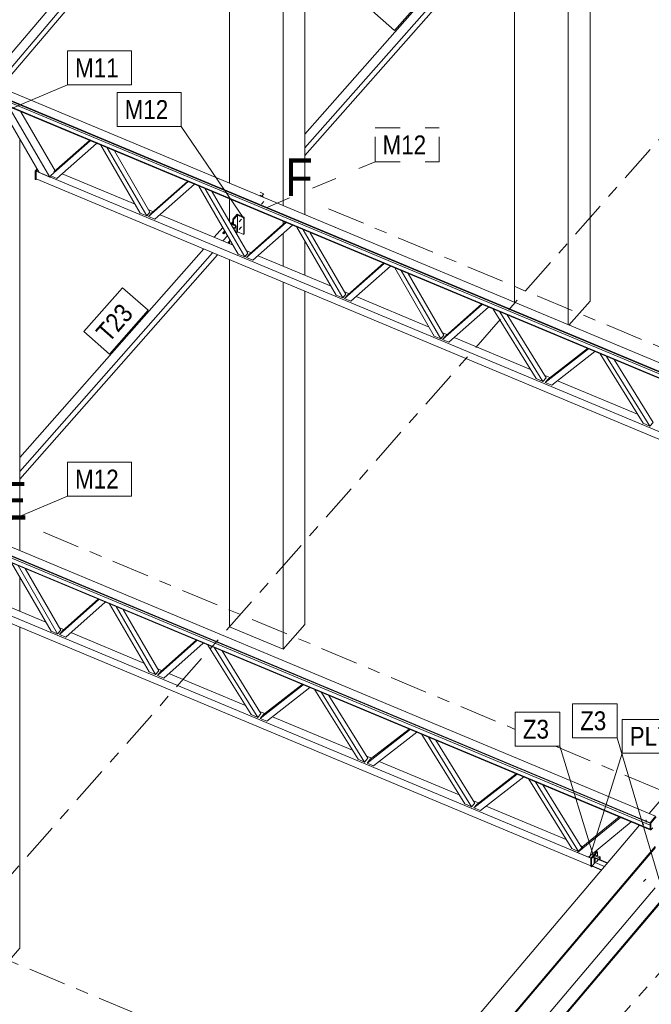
# Model space of a CAD drawing. Header units: millimetres. Extents: x -698 to 216, y -34 to 576.
# Tile 20 of 88: x -596 to -546, y 352 to 430. Entities that reach past the tile are written whole.
import ezdxf

# ---------------------------------------------------------------- set-up
doc = ezdxf.new("R2010")
doc.units = ezdxf.units.MM
for name, pattern in [('XKITLINE00', [0]), ('XKITLINE02', [4, 2, -2]), ('XKITLINE03', [6, 3, -1, 1, -1])]:
    doc.linetypes.add(name, pattern=pattern)
for name, color, linetype, lineweight in [('Element', 2, 'Continuous', 0), ('Spoina', 1, 'Continuous', 0), ('Znak elementu', 2, 'Continuous', 0), ('Śruba', 3, 'Continuous', 0)]:
    doc.layers.add(name, color=color, linetype=linetype, lineweight=lineweight)
doc.styles.add('ARIAL', font='ARIAL.TTF')

msp = doc.modelspace()

# ---------------------------------------------------------------- hatches: boundary and pattern name
at = {"layer": 'Śruba'}
for points in [[(-579.337, 413.746), (-579.331, 413.755), (-579.326, 413.764), (-579.32, 413.771), (-579.314, 413.776), (-579.308, 413.78), (-579.303, 413.781), (-579.299, 413.781), (-579.295, 413.778), (-579.293, 413.774), (-579.291, 413.767), (-579.291, 413.759), (-579.292, 413.75), (-579.294, 413.74), (-579.297, 413.729), (-579.301, 413.719), (-579.306, 413.708), (-579.311, 413.699), (-579.317, 413.69), (-579.323, 413.683), (-579.329, 413.678), (-579.334, 413.674), (-579.339, 413.673), (-579.344, 413.673), (-579.347, 413.676), (-579.35, 413.681), (-579.351, 413.687), (-579.351, 413.695), (-579.351, 413.704), (-579.349, 413.714), (-579.345, 413.725), (-579.341, 413.735)], [(-578.881, 414.059), (-578.874, 414.05), (-578.869, 414.041), (-578.865, 414.032), (-578.863, 414.023), (-578.863, 414.015), (-578.865, 414.007), (-578.869, 414.001), (-578.875, 413.997), (-578.882, 413.994), (-578.89, 413.993), (-578.899, 413.993), (-578.909, 413.996), (-578.918, 414), (-578.928, 414.006), (-578.937, 414.013), (-578.945, 414.021), (-578.952, 414.029), (-578.957, 414.039), (-578.961, 414.048), (-578.963, 414.057), (-578.963, 414.065), (-578.961, 414.072), (-578.957, 414.078), (-578.951, 414.083), (-578.944, 414.086), (-578.936, 414.087), (-578.927, 414.086), (-578.917, 414.084), (-578.908, 414.08), (-578.898, 414.074), (-578.889, 414.067)], [(-578.881, 413.454), (-578.874, 413.446), (-578.869, 413.436), (-578.865, 413.427), (-578.863, 413.418), (-578.863, 413.41), (-578.865, 413.403), (-578.869, 413.397), (-578.875, 413.392), (-578.882, 413.389), (-578.89, 413.388), (-578.899, 413.389), (-578.909, 413.391), (-578.918, 413.395), (-578.928, 413.401), (-578.937, 413.408), (-578.945, 413.416), (-578.952, 413.425), (-578.957, 413.434), (-578.961, 413.443), (-578.963, 413.452), (-578.963, 413.461), (-578.961, 413.468), (-578.957, 413.474), (-578.951, 413.478), (-578.944, 413.481), (-578.936, 413.482), (-578.927, 413.482), (-578.917, 413.479), (-578.908, 413.475), (-578.898, 413.469), (-578.889, 413.462)], [(-546.838, 365.972), (-546.849, 365.974), (-546.859, 365.978), (-546.868, 365.983), (-546.875, 365.989), (-546.881, 365.996), (-546.884, 366.004), (-546.885, 366.012), (-546.884, 366.02), (-546.881, 366.028), (-546.876, 366.035), (-546.869, 366.041), (-546.86, 366.047), (-546.85, 366.051), (-546.839, 366.053), (-546.828, 366.054), (-546.817, 366.054), (-546.806, 366.052), (-546.795, 366.048), (-546.787, 366.043), (-546.779, 366.037), (-546.774, 366.03), (-546.77, 366.022), (-546.769, 366.014), (-546.77, 366.006), (-546.773, 365.998), (-546.778, 365.991), (-546.785, 365.985), (-546.794, 365.979), (-546.804, 365.975), (-546.815, 365.973), (-546.826, 365.972)], [(-550.473, 363.106), (-550.466, 363.097), (-550.461, 363.088), (-550.457, 363.079), (-550.455, 363.07), (-550.455, 363.061), (-550.457, 363.054), (-550.461, 363.048), (-550.467, 363.044), (-550.474, 363.041), (-550.482, 363.039), (-550.491, 363.04), (-550.501, 363.043), (-550.51, 363.047), (-550.52, 363.053), (-550.529, 363.06), (-550.537, 363.068), (-550.544, 363.076), (-550.549, 363.086), (-550.553, 363.095), (-550.555, 363.104), (-550.555, 363.112), (-550.553, 363.119), (-550.549, 363.125), (-550.543, 363.13), (-550.536, 363.133), (-550.528, 363.134), (-550.519, 363.133), (-550.509, 363.131), (-550.5, 363.126), (-550.49, 363.121), (-550.481, 363.114)]]:
    msp.add_hatch(color=256, dxfattribs=at).paths.add_polyline_path(points, flags=17)

# ---------------------------------------------------------------- linework, layer by layer
at = {"layer": 'Element', "linetype": 'XKITLINE00', "lineweight": 0}
for p, q in [((-599.067, 425.097), (-579.967, 447.601)), ((-575.486, 415.247), (-575.486, 448.011)), ((-579.255, 447.303), (-598.355, 424.8)), ((-597.976, 424.641), (-579.241, 446.714)), ((-573.756, 414.525), (-573.756, 447.268)), ((-579.76, 417.033), (-579.76, 446.102)), ((-573.756, 420.94), (-558.477, 438.273)), ((-573.756, 419.834), (-557.764, 437.975)), ((-573.756, 419.229), (-557.375, 437.812)), ((-557.064, 407.552), (-557.064, 437.683)), ((-552.789, 405.767), (-552.789, 435.897)), ((-551.06, 407.654), (-551.06, 435.175)), ((-599.893, 425.442), (-523.15, 393.386)), ((-600.325, 424.933), (-523.582, 392.877)), ((-600.324, 424.886), (-523.581, 392.83)), ((-600.313, 424.415), (-523.57, 392.359)), ((-599.329, 423.957), (-523.569, 392.312)), ((-599.167, 424.263), (-523.578, 392.69)), ((-598.162, 423.469), (-594.913, 417.876)), ((-597.312, 423.114), (-594.063, 417.521)), ((-593.634, 418.017), (-596.365, 422.719)), ((-596.453, 387.793), (-596.453, 420.527)), ((-593.988, 417.639), (-590.854, 420.417)), ((-593.729, 417.933), (-590.903, 420.438)), ((-590.344, 420.204), (-593.49, 417.416)), ((-586.857, 414.645), (-590.003, 420.062)), ((-586.347, 414.432), (-589.493, 419.849)), ((-588.925, 419.611), (-586.087, 414.726)), ((-595.223, 418.001), (-595.08, 418.163)), ((-595.223, 417.337), (-595.223, 418.001)), ((-595.223, 418.001), (-595.18, 417.984)), ((-595.18, 417.984), (-595.057, 418.123)), ((-595.18, 417.984), (-595.18, 417.319)), ((-595.158, 417.978), (-595.046, 418.105)), ((-595.158, 417.373), (-595.158, 417.978)), ((-595.158, 417.978), (-528.297, 390.05)), ((-594.063, 417.521), (-594.913, 417.876)), ((-594.063, 417.521), (-593.976, 417.619)), ((-593.49, 417.416), (-593.976, 417.619)), ((-593.079, 417.78), (-587.268, 415.353)), ((-595.18, 417.319), (-595.223, 417.337)), ((-595.18, 417.319), (-595.139, 417.365)), ((-595.158, 417.373), (-528.3, 389.446)), ((-586.201, 414.371), (-583.054, 417.159)), ((-585.941, 414.665), (-583.104, 417.18)), ((-582.544, 416.946), (-585.691, 414.158)), ((-579.057, 411.387), (-582.204, 416.804)), ((-578.547, 411.174), (-581.694, 416.591)), ((-581.126, 416.353), (-578.288, 411.468)), ((-579.76, 414.003), (-579.76, 415.783)), ((-586.347, 414.432), (-586.857, 414.645)), ((-586.087, 414.726), (-586.347, 414.432)), ((-586.201, 414.371), (-585.941, 414.665)), ((-586.19, 414.903), (-585.839, 414.756)), ((-585.279, 414.522), (-579.469, 412.095)), ((-579.501, 414.178), (-579.155, 414.571)), ((-579.127, 414.492), (-579.429, 414.148)), ((-579.155, 414.571), (-578.585, 414.332)), ((-579.127, 413.162), (-579.127, 414.492)), ((-578.628, 414.283), (-579.127, 414.492)), ((-585.691, 414.158), (-586.201, 414.371)), ((-579.648, 413.81), (-579.635, 413.804)), ((-579.641, 413.797), (-579.501, 413.956)), ((-579.602, 413.731), (-579.501, 413.846)), ((-579.591, 413.712), (-579.561, 413.747)), ((-579.544, 413.766), (-579.561, 413.747)), ((-579.561, 413.747), (-579.24, 413.613)), ((-579.24, 413.613), (-579.561, 413.747)), ((-579.223, 413.633), (-579.544, 413.766)), ((-579.501, 413.748), (-579.501, 414.178)), ((-579.429, 414.148), (-579.501, 414.178)), ((-579.429, 413.719), (-579.429, 414.148)), ((-578.585, 414.332), (-578.628, 414.283)), ((-578.628, 412.954), (-578.628, 414.283)), ((-578.585, 413.003), (-578.585, 414.332)), ((-578.401, 411.113), (-575.255, 413.901)), ((-578.142, 411.407), (-575.304, 413.922)), ((-574.745, 413.688), (-577.891, 410.9)), ((-575.486, 413.761), (-575.486, 413.998)), ((-580.992, 412.732), (-580.297, 413.521)), ((-580.281, 413.071), (-580.133, 413.239)), ((-580.21, 413.041), (-580.281, 413.071)), ((-580.281, 413.041), (-580.281, 413.071)), ((-580.281, 413.041), (-580.21, 413.011)), ((-580.21, 413.041), (-580.094, 413.172)), ((-580.21, 413.011), (-580.084, 413.154)), ((-580.21, 413.011), (-580.21, 413.041)), ((-579.417, 413.412), (-579.24, 413.613)), ((-579.223, 413.633), (-579.24, 413.613)), ((-579.24, 413.108), (-579.24, 413.613)), ((-579.24, 413.108), (-579.24, 413.613)), ((-579.223, 413.078), (-579.223, 413.633)), ((-579.214, 413.063), (-579.127, 413.162)), ((-579.127, 413.162), (-578.628, 412.954)), ((-578.628, 412.954), (-578.585, 413.003)), ((-575.486, 410.432), (-575.486, 413.032)), ((-571.258, 408.129), (-574.404, 413.546)), ((-570.748, 407.916), (-573.894, 413.333)), ((-573.326, 413.096), (-570.489, 408.21)), ((-580.28, 412.434), (-579.909, 412.854)), ((-579.89, 412.271), (-579.698, 412.49)), ((-579.76, 412.217), (-579.76, 412.419)), ((-573.756, 409.709), (-573.756, 412.43)), ((-596.453, 395.194), (-581.814, 411.799)), ((-596.453, 394.088), (-581.102, 411.502)), ((-596.453, 393.483), (-580.712, 411.339)), ((-578.547, 411.174), (-579.057, 411.387)), ((-578.288, 411.468), (-578.547, 411.174)), ((-578.401, 411.113), (-578.142, 411.407)), ((-578.391, 411.645), (-578.039, 411.498)), ((-579.76, 381.732), (-579.76, 410.942)), ((-577.891, 410.9), (-578.401, 411.113)), ((-577.48, 411.264), (-571.67, 408.838)), ((-570.602, 407.855), (-567.456, 410.643)), ((-570.343, 408.149), (-567.505, 410.664)), ((-566.946, 410.43), (-570.092, 407.642)), ((-563.459, 404.871), (-566.605, 410.288)), ((-562.949, 404.658), (-566.095, 410.075)), ((-565.527, 409.838), (-562.69, 404.953)), ((-575.486, 379.946), (-575.486, 409.156)), ((-573.756, 381.908), (-573.756, 408.434)), ((-570.489, 408.21), (-570.748, 407.916)), ((-570.591, 408.387), (-570.24, 408.24)), ((-570.748, 407.916), (-571.258, 408.129)), ((-570.602, 407.855), (-570.343, 408.149)), ((-570.092, 407.642), (-570.602, 407.855)), ((-569.681, 408.007), (-563.87, 405.58)), ((-552.742, 405.747), (-551.06, 407.654)), ((-562.803, 404.597), (-559.656, 407.386)), ((-562.543, 404.892), (-559.706, 407.406)), ((-559.146, 407.173), (-562.293, 404.384)), ((-555.341, 401.481), (-558.774, 407.017)), ((-554.817, 401.262), (-558.25, 406.798)), ((-557.654, 406.549), (-554.557, 401.556)), ((-562.792, 405.129), (-562.441, 404.983)), ((-562.949, 404.658), (-563.459, 404.871)), ((-562.69, 404.953), (-562.949, 404.658)), ((-562.803, 404.597), (-562.543, 404.892)), ((-562.293, 404.384), (-562.803, 404.597)), ((-561.881, 404.749), (-555.79, 402.205)), ((-554.625, 401.182), (-551.192, 403.85)), ((-554.366, 401.476), (-551.269, 403.882)), ((-550.668, 403.631), (-554.101, 400.963)), ((-546.831, 397.926), (-550.264, 403.462)), ((-546.306, 397.707), (-549.74, 403.243)), ((-549.143, 402.994), (-546.047, 398.001)), ((-554.817, 401.262), (-555.341, 401.481)), ((-554.557, 401.556), (-554.817, 401.262)), ((-554.67, 401.737), (-554.254, 401.563)), ((-554.625, 401.182), (-554.366, 401.476)), ((-554.101, 400.963), (-554.625, 401.182)), ((-553.652, 401.312), (-547.28, 398.65)), ((-623.021, 398.201), (-546.279, 366.145)), ((-623.02, 398.154), (-546.278, 366.098)), ((-622.589, 398.71), (-545.847, 366.654)), ((-623.009, 397.683), (-546.267, 365.627)), ((-622.025, 397.225), (-546.266, 365.58)), ((-621.863, 397.532), (-546.274, 365.958)), ((-546.306, 397.707), (-546.831, 397.926)), ((-546.047, 398.001), (-546.306, 397.707)), ((-617.855, 391.246), (-550.994, 363.318)), ((-617.855, 390.642), (-550.996, 362.714)), ((-546.352, 366.866), (-527.491, 389.094)), ((-593.954, 381.397), (-597.101, 386.814)), ((-593.444, 381.184), (-596.591, 386.601)), ((-596.023, 386.364), (-593.185, 381.479)), ((-596.453, 382.977), (-596.453, 385.699)), ((-600.176, 384.533), (-594.366, 382.106)), ((-593.298, 381.123), (-590.152, 383.912)), ((-593.039, 381.417), (-590.201, 383.932)), ((-589.642, 383.699), (-592.788, 380.91)), ((-586.155, 378.14), (-589.302, 383.556)), ((-585.645, 377.927), (-588.792, 383.343)), ((-588.223, 383.106), (-585.386, 378.221)), ((-596.453, 356.162), (-596.453, 381.702)), ((-593.288, 381.655), (-592.936, 381.508)), ((-579.76, 381.732), (-575.486, 379.946)), ((-575.486, 379.946), (-573.756, 381.908)), ((-593.444, 381.184), (-593.954, 381.397)), ((-593.185, 381.479), (-593.444, 381.184)), ((-593.298, 381.123), (-593.039, 381.417)), ((-592.788, 380.91), (-593.298, 381.123)), ((-592.377, 381.275), (-586.567, 378.848)), ((-585.499, 377.865), (-582.353, 380.654)), ((-585.24, 378.16), (-582.402, 380.674)), ((-581.843, 380.441), (-584.989, 377.652)), ((-578.037, 374.749), (-581.471, 380.285)), ((-577.513, 374.53), (-580.946, 380.066)), ((-580.35, 379.817), (-577.254, 374.824)), ((-585.645, 377.927), (-586.155, 378.14)), ((-585.386, 378.221), (-585.645, 377.927)), ((-585.499, 377.865), (-585.24, 378.16)), ((-584.989, 377.652), (-585.499, 377.865)), ((-585.489, 378.398), (-585.137, 378.251)), ((-584.578, 378.017), (-578.486, 375.473)), ((-577.321, 374.45), (-573.888, 377.118)), ((-577.062, 374.744), (-573.966, 377.151)), ((-573.364, 376.899), (-576.797, 374.231)), ((-569.527, 371.194), (-572.96, 376.731)), ((-569.003, 370.975), (-572.436, 376.512)), ((-571.84, 376.262), (-568.743, 371.269)), ((-577.513, 374.53), (-578.037, 374.749)), ((-577.254, 374.824), (-577.513, 374.53)), ((-577.366, 375.005), (-576.95, 374.831)), ((-577.321, 374.45), (-577.062, 374.744)), ((-576.348, 374.58), (-569.976, 371.918)), ((-576.797, 374.231), (-577.321, 374.45)), ((-568.811, 370.895), (-565.378, 373.563)), ((-568.552, 371.189), (-565.455, 373.596)), ((-564.854, 373.344), (-568.287, 370.676)), ((-561.017, 367.639), (-564.45, 373.176)), ((-560.492, 367.42), (-563.926, 372.957)), ((-563.329, 372.708), (-560.233, 367.714)), ((-568.855, 371.45), (-568.439, 371.276)), ((-569.003, 370.975), (-569.527, 371.194)), ((-568.743, 371.269), (-569.003, 370.975)), ((-568.811, 370.895), (-568.552, 371.189)), ((-568.287, 370.676), (-568.811, 370.895)), ((-567.838, 371.025), (-561.466, 368.363)), ((-560.301, 367.34), (-556.868, 370.009)), ((-560.041, 367.634), (-556.945, 370.041)), ((-556.343, 369.79), (-559.776, 367.121)), ((-552.507, 364.084), (-555.94, 369.621)), ((-551.982, 363.865), (-555.415, 369.402)), ((-554.819, 369.153), (-551.723, 364.16)), ((-560.492, 367.42), (-561.017, 367.639)), ((-560.233, 367.714), (-560.492, 367.42)), ((-560.345, 367.895), (-559.929, 367.721)), ((-560.301, 367.34), (-560.041, 367.634)), ((-559.328, 367.47), (-552.956, 364.808)), ((-559.776, 367.121), (-560.301, 367.34)), ((-569.048, 340.118), (-547.135, 365.943)), ((-548.642, 366.573), (-552.059, 363.763)), ((-551.627, 364.254), (-548.751, 366.618)), ((-547.779, 366.212), (-551.196, 363.403)), ((-548.642, 366.573), (-547.779, 366.212)), ((-548.642, 366.573), (-548.642, 366.573)), ((-547.779, 366.212), (-547.779, 366.212)), ((-546.279, 366.145), (-545.847, 366.654)), ((-546.278, 366.098), (-546.279, 366.145)), ((-546.278, 366.128), (-545.846, 366.637)), ((-546.266, 365.598), (-546.278, 366.128)), ((-546.221, 366.104), (-546.278, 366.128)), ((-545.789, 366.613), (-546.221, 366.104)), ((-546.209, 365.574), (-546.221, 366.104)), ((-546.266, 365.58), (-546.267, 365.627)), ((-546.209, 365.574), (-546.266, 365.598)), ((-546.255, 365.593), (-546.266, 365.58)), ((-546.072, 365.736), (-546.209, 365.574)), ((-551.835, 364.34), (-551.627, 364.253)), ((-567.053, 339.285), (-545.872, 364.247)), ((-566.993, 339.26), (-545.843, 364.185)), ((-551.982, 363.865), (-552.507, 364.084)), ((-552.059, 363.763), (-551.627, 364.254)), ((-551.196, 363.403), (-552.059, 363.763)), ((-551.723, 364.16), (-551.982, 363.865)), ((-550.52, 363.855), (-550.996, 363.316)), ((-550.478, 363.837), (-550.953, 363.298)), ((-550.689, 363.597), (-550.741, 363.538)), ((-550.741, 362.876), (-550.741, 363.538)), ((-550.741, 363.538), (-550.314, 363.359)), ((-550.262, 363.418), (-550.689, 363.597)), ((-550.655, 363.847), (-550.561, 363.808)), ((-550.478, 363.837), (-550.52, 363.855)), ((-550.478, 363.508), (-550.478, 363.837)), ((-550.996, 362.651), (-550.996, 363.316)), ((-550.996, 363.316), (-550.953, 363.298)), ((-550.953, 363.298), (-550.953, 362.633)), ((-550.647, 362.983), (-550.894, 362.703)), ((-550.634, 363.342), (-550.647, 363.328)), ((-550.647, 363.328), (-549.693, 362.929)), ((-550.647, 363.328), (-550.647, 362.983)), ((-550.647, 362.983), (-549.909, 362.674)), ((-550.634, 363.342), (-549.68, 362.944)), ((-550.262, 363.418), (-550.314, 363.359)), ((-550.314, 363.359), (-550.314, 363.208)), ((-550.262, 363.187), (-550.262, 363.418)), ((-550.953, 362.633), (-550.996, 362.651)), ((-550.953, 362.633), (-550.894, 362.7)), ((-550.894, 362.703), (-550.148, 362.392)), ((-550.894, 362.703), (-550.894, 362.685)), ((-550.894, 362.685), (-550.159, 362.379)), ((-564.995, 338.425), (-545.872, 360.959)), ((-564.019, 338.018), (-545.128, 360.277)), ((-563.959, 337.992), (-545.068, 360.252)), ((-598.182, 354.2), (-596.453, 356.162))]:
    msp.add_line(p, q, dxfattribs=at)
at = {"layer": 'Spoina', "linetype": 'XKITLINE03', "lineweight": 0}
for p, q in [((-679.192, 268.939), (-503.454, 468.292)), ((-571.873, 415.006), (-536.004, 400.023)), ((-594.569, 389.26), (-557.009, 373.571)), ((-553.817, 372.237), (-471.518, 337.861)), ((-557.767, 340.336), (-533.51, 367.852)), ((-606.73, 359.113), (-579.705, 347.824))]:
    msp.add_line(p, q, dxfattribs=at)
at = {"layer": 'Znak elementu', "linetype": 'XKITLINE00', "lineweight": 0}
for p, q in [((-566.62, 429.186), (-563.548, 432.671)), ((-566.62, 429.186), (-568.646, 430.971)), ((-592.646, 427.561), (-587.554, 427.561)), ((-592.646, 424.861), (-592.646, 427.561)), ((-587.554, 424.861), (-587.554, 427.561)), ((-601.306, 421.211), (-592.646, 424.861)), ((-592.646, 424.861), (-587.554, 424.861)), ((-588.701, 424.244), (-583.609, 424.244)), ((-588.701, 421.544), (-588.701, 424.244)), ((-583.609, 421.544), (-583.609, 424.244)), ((-588.701, 421.544), (-583.609, 421.544)), ((-578.609, 414.234), (-583.609, 421.544)), ((-591.342, 405.225), (-588.269, 408.711)), ((-586.244, 406.925), (-588.269, 408.711)), ((-589.317, 403.44), (-586.244, 406.925)), ((-589.317, 403.44), (-591.342, 405.225)), ((-592.646, 394.838), (-587.554, 394.838)), ((-592.646, 392.138), (-592.646, 394.838)), ((-587.554, 392.138), (-587.554, 394.838)), ((-601.306, 388.488), (-592.646, 392.138)), ((-592.646, 392.138), (-587.554, 392.138)), ((-552.449, 375.607), (-548.915, 375.607)), ((-552.449, 372.907), (-552.449, 375.607)), ((-548.915, 372.907), (-548.915, 375.607)), ((-557.009, 374.937), (-553.475, 374.937)), ((-557.009, 372.237), (-557.009, 374.937)), ((-553.475, 372.237), (-553.475, 374.937)), ((-548.506, 374.371), (-543.746, 374.371)), ((-548.506, 371.671), (-548.506, 374.371)), ((-557.009, 372.237), (-553.475, 372.237)), ((-550.628, 362.961), (-553.475, 372.237)), ((-552.449, 372.907), (-548.915, 372.907)), ((-545.292, 360.733), (-548.915, 372.907)), ((-551.094, 363.361), (-548.506, 371.671)), ((-548.506, 371.671), (-543.746, 371.671))]:
    msp.add_line(p, q, dxfattribs=at)
at = {"layer": 'Znak elementu', "linetype": 'XKITLINE02', "lineweight": 0}
for p, q in [((-568.175, 421.433), (-563.083, 421.433)), ((-568.175, 418.733), (-568.175, 421.433)), ((-563.083, 418.733), (-563.083, 421.433)), ((-576.835, 415.083), (-568.175, 418.733)), ((-568.175, 418.733), (-563.083, 418.733))]:
    msp.add_line(p, q, dxfattribs=at)
at = {"layer": 'Śruba', "linetype": 'XKITLINE02', "lineweight": 0}
for p, q in [((-577.33, 416.317), (-577.045, 416.198)), ((-577.33, 416.076), (-577.045, 415.957)), ((-577.214, 415.967), (-577.024, 416.183)), ((-577.214, 415.363), (-577.024, 415.578)), ((-579.535, 413.574), (-579.25, 413.455)), ((-546.583, 366.186), (-546.587, 366.363)), ((-546.797, 361.456), (-546.624, 361.652))]:
    msp.add_line(p, q, dxfattribs=at)
at = {"layer": 'Śruba', "linetype": 'XKITLINE00', "lineweight": 0}
for p, q in [((-579.535, 413.816), (-579.25, 413.697)), ((-578.796, 414.172), (-578.986, 413.956)), ((-578.796, 413.568), (-578.986, 413.352)), ((-546.825, 365.901), (-546.829, 366.078)), ((-550.397, 363.209), (-550.548, 363.038))]:
    msp.add_line(p, q, dxfattribs=at)

# ---------------------------------------------------------------- texts
at = {"layer": 'Spoina', "style": 'ARIAL', "width": 0.85}
for s, p in [('F', (-575.316, 416.006)), ('E', (-598.238, 390.26))]:
    msp.add_text(s, height=3, dxfattribs=at).set_placement(p)
at = {"layer": 'Znak elementu', "style": 'ARIAL', "width": 0.85}
for s, p in [('M11', (-592.046, 425.461)), ('M12', (-588.101, 422.144)), ('M12', (-567.575, 419.333)), ('M12', (-592.046, 392.738)), ('Z3', (-551.849, 373.507)), ('Z3', (-556.409, 372.837)), ('PL7', (-547.906, 372.271))]:
    msp.add_text(s, height=1.5, dxfattribs=at).set_placement(p)
msp.add_text('T23', height=1.5, rotation=48.60401, dxfattribs=at).set_placement((-589.37, 404.286))

doc.saveas('drawing.dxf')
